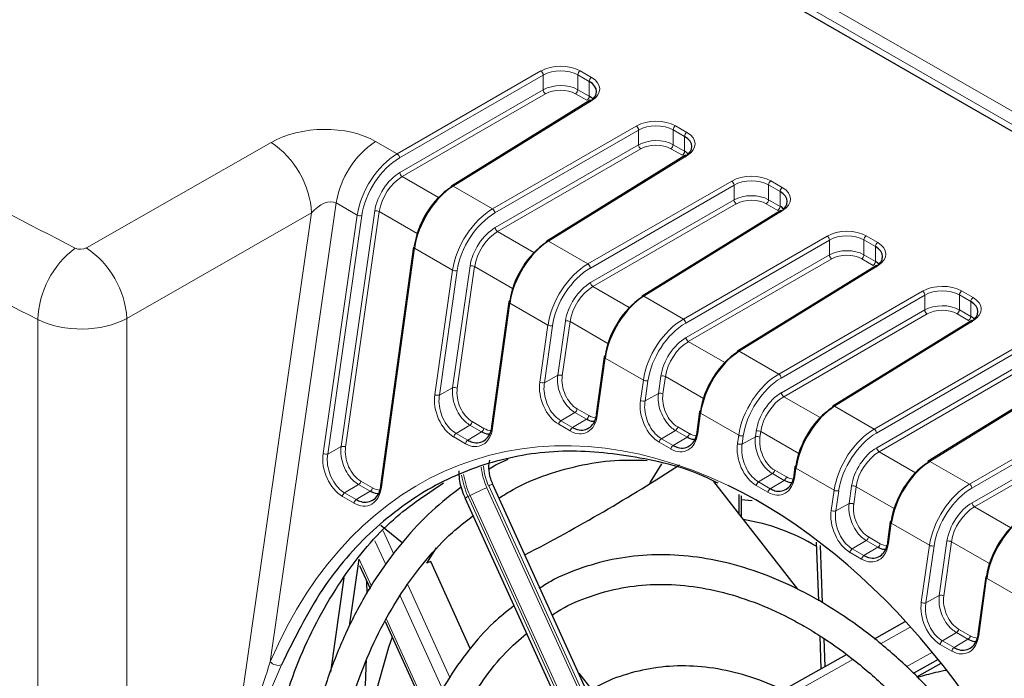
# Paper-space layout 'Blatt2' of a CAD drawing. Header units: millimetres. Extents: x 5 to 418, y 2 to 292.
# Tile 36 of 50: x 104 to 128, y 201 to 217. Entities that reach past the tile are written whole.
import ezdxf

# ---------------------------------------------------------------- set-up
doc = ezdxf.new("R2010")
doc.units = ezdxf.units.MM

psp = doc.layouts.new('Blatt2')

# ---------------------------------------------------------------- linework, layer by layer
at = {"color": 7, "linetype": 'Continuous', "lineweight": 18}
for p, q in [((117.51, 220.879), (139.782, 208.021)), ((139.644, 207.778), (117.229, 220.717)), ((113.492, 213.528), (116.986, 215.545)), ((117.939, 215.549), (118.217, 215.389)), ((117.042, 215.447), (113.548, 213.43)), ((117.042, 215.087), (117.042, 215.447)), ((117.883, 215.09), (117.883, 215.452)), ((118.161, 215.292), (117.883, 215.452)), ((118.161, 214.93), (118.161, 215.292)), ((113.556, 213.075), (117.042, 215.087)), ((117.883, 215.09), (118.161, 214.93)), ((117.099, 214.989), (113.612, 212.977)), ((118.225, 214.829), (114.851, 212.743)), ((118.105, 214.833), (117.828, 214.993)), ((115.811, 212.189), (119.305, 214.206)), ((119.362, 214.108), (115.867, 212.091)), ((119.362, 213.748), (119.362, 214.108)), ((120.203, 213.751), (120.203, 214.113)), ((120.48, 213.953), (120.203, 214.113)), ((120.258, 214.21), (120.536, 214.05)), ((112.965, 213.831), (113.492, 213.528)), ((120.48, 213.591), (120.48, 213.953)), ((105.931, 211.241), (110.424, 213.809)), ((115.875, 211.736), (119.362, 213.748)), ((119.418, 213.65), (115.932, 211.638)), ((120.425, 213.494), (120.147, 213.654)), ((120.203, 213.751), (120.48, 213.591)), ((120.544, 213.49), (117.17, 211.404)), ((113.612, 212.977), (114.496, 212.467)), ((118.13, 210.85), (121.624, 212.867)), ((122.577, 212.872), (122.855, 212.711)), ((114.851, 212.743), (115.811, 212.189)), ((121.681, 212.769), (118.187, 210.752)), ((121.681, 212.409), (121.681, 212.769)), ((122.522, 212.413), (122.522, 212.774)), ((122.8, 212.614), (122.522, 212.774)), ((118.194, 210.397), (121.681, 212.409)), ((122.522, 212.413), (122.8, 212.252)), ((122.8, 212.252), (122.8, 212.614)), ((112.008, 212.334), (110.402, 201.168)), ((112.518, 212.039), (112.008, 212.334)), ((121.737, 212.311), (118.251, 210.299)), ((122.864, 212.151), (119.489, 210.065)), ((122.744, 212.155), (122.466, 212.315)), ((111.409, 212.092), (106.915, 209.524)), ((109.296, 197.397), (111.409, 212.092)), ((111.689, 206.24), (112.518, 212.039)), ((112.629, 212.027), (111.8, 206.227)), ((112.124, 206.408), (112.943, 212.139)), ((113.055, 212.127), (112.235, 206.395)), ((113.977, 211.594), (113.055, 212.127)), ((115.932, 211.638), (116.815, 211.128)), ((120.45, 209.511), (123.944, 211.528)), ((124, 211.43), (120.506, 209.413)), ((124, 211.071), (124, 211.43)), ((124.841, 211.074), (124.841, 211.435)), ((125.119, 211.275), (124.841, 211.435)), ((124.897, 211.533), (125.175, 211.372)), ((113.909, 211.236), (113.108, 205.42)), ((114.838, 210.7), (113.909, 211.236)), ((117.17, 211.404), (118.13, 210.85)), ((125.119, 210.913), (125.119, 211.275)), ((120.514, 209.058), (124, 211.071)), ((124.057, 210.973), (120.57, 208.96)), ((125.063, 210.816), (124.786, 210.976)), ((124.841, 211.074), (125.119, 210.913)), ((114.839, 207.84), (115.263, 210.801)), ((115.374, 210.788), (114.951, 207.828)), ((116.296, 210.256), (115.374, 210.788)), ((125.183, 210.812), (121.809, 208.726)), ((114.405, 207.672), (114.838, 210.7)), ((114.949, 210.688), (114.516, 207.66)), ((118.251, 210.299), (119.134, 209.789)), ((119.489, 210.065), (120.45, 209.511)), ((122.769, 208.172), (126.263, 210.189)), ((126.319, 210.091), (122.825, 208.074)), ((126.319, 209.732), (126.319, 210.091)), ((127.161, 209.735), (127.161, 210.096)), ((127.438, 209.936), (127.161, 210.096)), ((127.216, 210.194), (127.494, 210.033)), ((116.228, 209.898), (115.81, 206.861)), ((117.157, 209.362), (116.228, 209.898)), ((127.438, 209.574), (127.438, 209.936)), ((106.915, 209.524), (106.915, 196.083)), ((122.833, 207.719), (126.319, 209.732)), ((126.376, 209.634), (122.889, 207.621)), ((127.383, 209.477), (127.105, 209.637)), ((127.161, 209.735), (127.438, 209.574)), ((104.751, 196.059), (104.751, 209.497)), ((116.959, 207.974), (117.157, 209.362)), ((117.268, 209.349), (117.07, 207.962)), ((117.393, 208.142), (117.582, 209.462)), ((117.693, 209.449), (117.505, 208.13)), ((118.616, 208.917), (117.693, 209.449)), ((127.502, 209.474), (124.128, 207.387)), ((120.57, 208.96), (121.454, 208.45)), ((125.088, 206.833), (128.582, 208.85)), ((118.548, 208.559), (118.356, 207.168)), ((119.476, 208.023), (118.548, 208.559)), ((121.809, 208.726), (122.769, 208.172)), ((128.639, 208.752), (125.145, 206.735)), ((125.152, 206.38), (128.639, 208.393)), ((117.07, 207.962), (117.393, 208.142)), ((119.841, 207.7), (119.901, 208.123)), ((120.012, 208.11), (119.952, 207.687)), ((120.935, 207.578), (120.012, 208.11)), ((128.695, 208.295), (125.209, 206.282)), ((129.822, 208.135), (126.447, 206.048)), ((114.516, 207.66), (114.839, 207.84)), ((119.406, 207.532), (119.476, 208.023)), ((119.587, 208.01), (119.517, 207.52)), ((119.517, 207.52), (119.841, 207.7)), ((122.889, 207.621), (123.773, 207.111)), ((124.128, 207.387), (125.088, 206.833)), ((127.407, 205.494), (130.902, 207.511)), ((130.958, 207.413), (127.464, 205.396)), ((117.472, 207.036), (117.811, 207.238)), ((118.094, 207.075), (117.811, 207.238)), ((117.866, 207.324), (118.148, 207.16)), ((120.867, 207.22), (120.799, 206.728)), ((121.795, 206.684), (120.867, 207.22)), ((114.921, 206.726), (115.26, 206.929)), ((115.543, 206.765), (115.26, 206.929)), ((115.315, 207.014), (115.598, 206.851)), ((117.7, 206.787), (117.417, 206.95)), ((117.472, 207.036), (117.755, 206.872)), ((117.755, 206.872), (118.094, 207.075)), ((120.311, 206.885), (120.594, 206.722)), ((127.472, 205.041), (130.958, 207.054)), ((131.015, 206.956), (127.528, 204.943)), ((115.149, 206.477), (114.867, 206.641)), ((114.921, 206.726), (115.204, 206.563)), ((115.204, 206.563), (115.543, 206.765)), ((119.918, 206.597), (120.257, 206.8)), ((120.539, 206.637), (120.257, 206.8)), ((121.766, 206.48), (121.795, 206.684)), ((121.907, 206.671), (121.878, 206.468)), ((121.878, 206.468), (122.201, 206.648)), ((122.201, 206.648), (122.22, 206.784)), ((122.332, 206.771), (122.312, 206.635)), ((123.254, 206.239), (122.332, 206.771)), ((111.8, 206.227), (112.124, 206.408)), ((120.146, 206.349), (119.863, 206.512)), ((119.918, 206.597), (120.201, 206.434)), ((120.201, 206.434), (120.539, 206.637)), ((125.209, 206.282), (126.092, 205.772)), ((126.447, 206.048), (127.407, 205.494)), ((122.277, 205.547), (122.616, 205.749)), ((122.899, 205.586), (122.616, 205.749)), ((122.671, 205.835), (122.954, 205.671)), ((123.186, 205.881), (123.158, 205.677)), ((124.115, 205.345), (123.186, 205.881)), ((112.211, 205.281), (112.55, 205.484)), ((112.833, 205.32), (112.55, 205.484)), ((112.605, 205.569), (112.888, 205.406)), ((120.593, 194.722), (115.715, 205.456)), ((122.506, 205.298), (122.223, 205.461)), ((122.277, 205.547), (122.56, 205.383)), ((122.56, 205.383), (122.899, 205.586)), ((124.479, 205.022), (124.54, 205.445)), ((112.211, 205.281), (112.494, 205.118)), ((112.494, 205.118), (112.833, 205.32)), ((115.262, 205.217), (115.215, 205.19)), ((120.127, 194.513), (115.262, 205.217)), ((115.673, 205.405), (120.537, 194.701)), ((124.045, 204.854), (124.115, 205.345)), ((124.226, 205.332), (124.156, 204.842)), ((124.651, 205.432), (124.591, 205.01)), ((125.574, 204.9), (124.651, 205.432)), ((112.44, 205.032), (112.157, 205.196)), ((115.215, 205.19), (120.08, 194.486)), ((124.156, 204.842), (124.479, 205.022)), ((127.528, 204.943), (128.412, 204.433)), ((125.505, 204.542), (125.438, 204.05)), ((126.434, 204.006), (125.505, 204.542)), ((113.151, 204.357), (113.406, 203.794)), ((113.213, 203.536), (112.949, 204.117)), ((124.556, 203.92), (124.895, 204.122)), ((125.178, 203.959), (124.895, 204.122)), ((124.95, 204.208), (125.233, 204.044)), ((126.236, 202.619), (126.434, 204.006)), ((126.67, 202.787), (126.859, 204.106)), ((126.97, 204.094), (126.782, 202.774)), ((127.893, 203.561), (126.97, 204.094)), ((124.784, 203.671), (124.502, 203.834)), ((124.556, 203.92), (124.839, 203.756)), ((124.839, 203.756), (125.178, 203.959)), ((126.545, 203.993), (126.347, 202.606)), ((112.564, 203.666), (112.863, 203.009)), ((127.825, 203.203), (127.633, 201.812)), ((128.753, 202.667), (127.825, 203.203)), ((113.746, 203.046), (114.771, 200.791)), ((114.597, 200.492), (113.559, 202.776)), ((126.347, 202.606), (126.67, 202.787)), ((113.227, 202.207), (114.279, 199.893)), ((125.961, 202.012), (125.242, 201.608)), ((126.749, 201.68), (127.088, 201.883)), ((127.371, 201.719), (127.088, 201.883)), ((127.143, 201.968), (127.426, 201.805)), ((126.749, 201.68), (127.032, 201.517)), ((127.032, 201.517), (127.371, 201.719)), ((125.869, 201.049), (126.505, 201.406)), ((126.977, 201.431), (126.695, 201.595)), ((124.57, 201.23), (123.07, 200.387))]:
    psp.add_line(p, q, dxfattribs=at)
at = {"color": 7, "linetype": 'Continuous', "lineweight": 25}
for p, q in [((142.625, 205.885), (117.081, 220.631)), ((118.184, 214.832), (114.81, 212.746)), ((120.503, 213.494), (117.129, 211.407)), ((122.822, 212.155), (119.448, 210.068)), ((113.885, 211.268), (113.085, 205.452)), ((125.142, 210.816), (121.768, 208.729)), ((116.205, 209.929), (115.787, 206.893)), ((127.461, 209.477), (124.087, 207.391)), ((118.524, 208.59), (118.332, 207.199)), ((129.78, 208.138), (126.406, 206.052)), ((120.843, 207.251), (120.776, 206.759)), ((123.163, 205.913), (123.134, 205.708)), ((120.696, 194.749), (115.818, 205.483)), ((121.179, 205.561), (123.227, 202.937)), ((121.798, 205.243), (121.798, 204.768)), ((121.855, 205.212), (121.855, 204.696)), ((115.146, 205.141), (120.011, 194.437)), ((122.121, 205.09), (121.855, 205.112)), ((113.608, 204.062), (113.093, 204.484)), ((125.482, 204.574), (125.414, 204.082)), ((123.677, 204.079), (123.732, 202.653)), ((114.435, 203.946), (114.206, 203.572)), ((123.774, 204.004), (123.828, 202.609)), ((112.334, 202.038), (112.564, 203.666)), ((114.305, 203.609), (114.206, 203.572)), ((115.266, 201.493), (114.305, 203.609)), ((112.577, 203.514), (112.831, 202.954)), ((112.194, 203.214), (111.87, 200.922)), ((112.758, 202.831), (112.752, 203.128)), ((127.801, 203.235), (127.61, 201.844)), ((113.195, 202.152), (114.249, 199.834)), ((125.834, 202.144), (125.091, 201.726)), ((123.765, 201.806), (123.796, 200.998)), ((123.862, 201.742), (123.889, 201.05)), ((124.412, 201.344), (122.873, 200.479)), ((126.645, 201.231), (126.039, 200.89)), ((126.127, 200.807), (126.715, 201.138)), ((117.904, 200.893), (118.221, 200.486))]:
    psp.add_line(p, q, dxfattribs=at)
at = {"color": 7, "linetype": 'Continuous', "lineweight": 18, "flags": 128}
for points in [[(113.909, 211.236), (113.899, 211.243), (113.892, 211.25), (113.887, 211.258), (113.885, 211.265), (113.885, 211.268)], [(116.228, 209.898), (116.218, 209.904), (116.211, 209.911), (116.206, 209.919), (116.205, 209.926), (116.205, 209.929)], [(118.548, 208.559), (118.538, 208.565), (118.53, 208.573), (118.526, 208.58), (118.524, 208.587), (118.524, 208.59)], [(118.356, 207.168), (118.346, 207.174), (118.339, 207.181), (118.334, 207.189), (118.332, 207.196), (118.332, 207.199)], [(120.867, 207.22), (120.857, 207.226), (120.85, 207.234), (120.845, 207.241), (120.843, 207.248), (120.843, 207.251)], [(115.81, 206.861), (115.8, 206.867), (115.793, 206.875), (115.788, 206.882), (115.786, 206.89), (115.787, 206.893)], [(120.799, 206.728), (120.789, 206.734), (120.782, 206.742), (120.777, 206.749), (120.775, 206.756), (120.776, 206.759)], [(123.158, 205.677), (123.148, 205.683), (123.141, 205.69), (123.136, 205.698), (123.134, 205.705), (123.134, 205.708)], [(123.186, 205.881), (123.176, 205.888), (123.169, 205.895), (123.164, 205.902), (123.162, 205.91), (123.163, 205.913)], [(113.108, 205.42), (113.098, 205.427), (113.091, 205.434), (113.086, 205.442), (113.084, 205.449), (113.085, 205.452)], [(125.505, 204.542), (125.496, 204.549), (125.488, 204.556), (125.484, 204.563), (125.482, 204.571), (125.482, 204.574)], [(125.438, 204.05), (125.428, 204.057), (125.42, 204.064), (125.416, 204.071), (125.414, 204.079), (125.414, 204.082)], [(127.825, 203.203), (127.815, 203.21), (127.807, 203.217), (127.803, 203.224), (127.801, 203.232), (127.801, 203.235)], [(127.633, 201.812), (127.623, 201.819), (127.616, 201.826), (127.611, 201.833), (127.61, 201.841), (127.61, 201.844)]]:
    psp.add_lwpolyline(points, dxfattribs=at)
at = {"color": 7, "linetype": 'Continuous', "lineweight": 25, "flags": 128}
for points in [[(119.63, 205.502), (119.652, 205.541), (119.923, 205.988)], [(113.368, 201.771), (113.279, 201.519), (112.926, 200.288), (112.677, 198.981), (112.535, 197.612), (112.502, 196.193), (112.578, 194.739), (112.762, 193.264), (113.053, 191.783), (113.447, 190.309), (113.941, 188.857), (114.24, 188.106)]]:
    psp.add_lwpolyline(points, dxfattribs=at)
at = {"color": 7, "linetype": 'Continuous', "lineweight": 18}
for centre, radius, start, end in [((116.916, 215.439), 0.127, 3.5162, 56.4831), ((118.006, 215.446), 0.123, 123.23, 177.3494), ((118.284, 215.286), 0.123, 123.23, 177.3494), ((117.169, 215.095), 0.127, 183.5254, 236.474), ((117.76, 215.096), 0.123, 303.2305, 357.3439), ((118.038, 214.936), 0.123, 303.2305, 357.3439), ((118.202, 214.798), 0.039, 53.5204, 117.2912), ((119.235, 214.1), 0.127, 3.5149, 56.4839), ((120.326, 214.107), 0.123, 123.23, 177.3494), ((114.18, 212), 2.198, 123.5483, 171.2483), ((120.603, 213.947), 0.123, 123.23, 177.3494), ((109.182, 211.956), 2.231, 3.4876, 56.1626), ((119.488, 213.756), 0.127, 183.5257, 236.4737), ((120.079, 213.757), 0.123, 303.2305, 357.3439), ((120.357, 213.597), 0.123, 303.2305, 357.3439), ((113.422, 213.422), 0.127, 3.5246, 56.4748), ((120.521, 213.459), 0.039, 53.5012, 117.3119), ((113.682, 213.082), 0.127, 183.5242, 236.4776), ((121.554, 212.761), 0.127, 3.5159, 56.4834), ((122.645, 212.768), 0.123, 123.23, 177.3494), ((114.828, 212.712), 0.0389, 53.4193, 117.4072), ((122.923, 212.608), 0.123, 123.23, 177.3494), ((121.807, 212.417), 0.127, 183.5257, 236.4737), ((122.399, 212.418), 0.123, 303.2305, 357.3439), ((115.741, 212.083), 0.127, 3.5257, 56.4737), ((122.677, 212.258), 0.123, 303.2305, 357.3439), ((122.84, 212.12), 0.039, 53.5012, 117.3119), ((112.589, 212.169), 0.147, 241.3097, 285.966), ((112.984, 211.998), 0.147, 61.3161, 105.9626), ((116.002, 211.743), 0.127, 183.5232, 236.4787), ((123.874, 211.422), 0.127, 3.5162, 56.4831), ((124.964, 211.43), 0.123, 123.23, 177.3494), ((107.032, 209.411), 2.283, 126.9445, 177.846), ((104.688, 209.388), 2.231, 3.4873, 56.1628), ((117.147, 211.373), 0.0389, 53.4391, 117.3859), ((125.242, 211.269), 0.123, 123.23, 177.3494), ((124.127, 211.078), 0.127, 183.5257, 236.4737), ((124.718, 211.079), 0.123, 303.2305, 357.3439), ((115.303, 210.659), 0.147, 61.3158, 105.9629), ((118.06, 210.744), 0.127, 3.5257, 56.4737), ((124.996, 210.919), 0.123, 303.2305, 357.3439), ((125.16, 210.781), 0.039, 53.5231, 117.2885), ((114.908, 210.83), 0.147, 241.3096, 285.9666), ((118.321, 210.405), 0.127, 183.5242, 236.4776), ((119.466, 210.034), 0.0389, 53.4383, 117.3868), ((126.193, 210.083), 0.127, 3.5153, 56.4835), ((127.284, 210.091), 0.123, 123.23, 177.3494), ((127.561, 209.93), 0.123, 123.23, 177.3494), ((126.446, 209.739), 0.127, 183.5266, 236.4734), ((127.037, 209.74), 0.123, 303.2305, 357.3439), ((127.315, 209.58), 0.123, 303.2305, 357.3439), ((117.228, 209.491), 0.147, 241.309, 285.9667), ((117.622, 209.32), 0.147, 61.3151, 105.9635), ((120.379, 209.405), 0.127, 3.5257, 56.4737), ((127.479, 209.442), 0.039, 53.5237, 117.2894), ((120.64, 209.066), 0.127, 183.5242, 236.4776), ((121.786, 208.695), 0.0389, 53.4193, 117.4072), ((117.434, 208.001), 0.147, 61.312, 105.9672), ((119.942, 207.981), 0.147, 61.3163, 105.9623), ((122.699, 208.066), 0.127, 3.5266, 56.4734), ((114.88, 207.698), 0.147, 61.3146, 105.964), ((117.029, 208.104), 0.147, 241.313, 285.9627), ((119.547, 208.152), 0.147, 241.3097, 285.966), ((114.475, 207.802), 0.147, 241.3158, 285.9629), ((119.881, 207.558), 0.147, 61.3097, 105.966), ((122.96, 207.727), 0.127, 183.5232, 236.478), ((119.477, 207.661), 0.147, 241.314, 285.9646), ((124.105, 207.356), 0.0389, 53.4378, 117.3887), ((117.741, 207.343), 0.126, 303.5513, 351.2465), ((118.024, 207.18), 0.126, 303.5513, 351.2465), ((115.191, 207.033), 0.126, 303.5497, 351.2456), ((117.541, 206.931), 0.126, 123.5497, 171.2456), ((120.187, 206.904), 0.126, 303.5427, 351.2526), ((114.991, 206.622), 0.126, 123.5513, 171.2465), ((115.474, 206.87), 0.126, 303.5497, 351.2456), ((117.824, 206.768), 0.126, 123.5497, 171.2456), ((120.47, 206.741), 0.126, 303.5427, 351.2526), ((121.866, 206.813), 0.147, 241.3094, 285.9658), ((122.242, 206.506), 0.147, 61.316, 105.9631), ((122.261, 206.642), 0.147, 61.3155, 105.9627), ((125.018, 206.727), 0.127, 3.5247, 56.4741), ((112.164, 206.266), 0.147, 61.3222, 105.9614), ((115.274, 206.458), 0.126, 123.5513, 171.2465), ((119.987, 206.493), 0.126, 123.5513, 171.2465), ((120.27, 206.329), 0.126, 123.5513, 171.2465), ((121.837, 206.609), 0.147, 241.3219, 285.9612), ((111.76, 206.369), 0.147, 241.3158, 285.9629), ((125.279, 206.388), 0.127, 183.5252, 236.4773), ((116.971, 206.037), 1.385, 184.4258, 204.7972), ((126.424, 206.017), 0.0389, 53.4416, 117.385), ((117.063, 206.037), 2.033, 189.2701, 204.6132), ((117.111, 206.064), 2.034, 189.4282, 204.6114), ((117.125, 206.074), 1.599, 186.0332, 204.7154), ((122.547, 205.854), 0.126, 303.5464, 351.2489), ((112.481, 205.588), 0.126, 303.5427, 351.2526), ((115.818, 205.27), 0.213, 90.0001, 118.9686), ((122.347, 205.442), 0.126, 123.5474, 171.2479), ((122.83, 205.69), 0.126, 303.5464, 351.2489), ((124.58, 205.303), 0.147, 61.3162, 105.962), ((127.337, 205.388), 0.127, 3.5247, 56.4741), ((112.281, 205.177), 0.126, 123.548, 171.2498), ((112.764, 205.425), 0.126, 303.5427, 351.2526), ((116.881, 202.23), 3.397, 110.8456, 118.474), ((122.63, 205.279), 0.126, 123.5474, 171.2479), ((124.186, 205.474), 0.147, 241.31, 285.9662), ((112.564, 205.013), 0.126, 123.548, 171.2498), ((115.267, 205.046), 0.154, 109.8768, 141.8204), ((124.52, 204.88), 0.147, 61.3094, 105.9658), ((127.598, 205.049), 0.127, 183.5232, 236.478), ((124.115, 204.983), 0.147, 241.3143, 285.9648), ((124.826, 204.227), 0.126, 303.5427, 351.2526), ((125.109, 204.063), 0.126, 303.5427, 351.2526), ((126.505, 204.135), 0.147, 241.3101, 285.9651), ((126.9, 203.964), 0.147, 61.316, 105.9631), ((124.626, 203.815), 0.126, 123.5513, 171.2465), ((124.909, 203.652), 0.126, 123.5513, 171.2465), ((126.306, 202.748), 0.147, 241.3137, 285.9625), ((126.711, 202.645), 0.147, 61.3118, 105.9664), ((127.019, 201.987), 0.126, 303.5513, 351.2465), ((126.819, 201.575), 0.126, 123.5497, 171.2456), ((127.302, 201.824), 0.126, 303.5513, 351.2465), ((127.101, 201.412), 0.126, 123.5497, 171.2456), ((110.601, 201.365), 0.28, 224.7477, 285.2623)]:
    psp.add_arc(centre, radius, start, end, dxfattribs=at)
at = {"color": 7, "linetype": 'Continuous', "lineweight": 25}
for centre, radius, start, end in [((114.834, 212.715), 0.0395, 127.0275, 186.4027), ((117.153, 211.376), 0.0395, 127.0337, 186.4), ((119.472, 210.037), 0.0395, 127.0315, 186.4023), ((116.233, 209.922), 0.0295, 103.4095, 165.1633), ((118.553, 208.583), 0.0295, 103.4109, 165.1575), ((121.791, 208.698), 0.0395, 127.0333, 186.3969), ((124.111, 207.359), 0.0395, 127.0315, 186.4023), ((120.872, 207.244), 0.0295, 103.4109, 165.1575), ((96.023, 243.453), 44.695, 297.4045, 302.9897), ((123.191, 205.905), 0.0295, 103.4194, 165.1489), ((126.43, 206.02), 0.0395, 127.0315, 186.4023), ((121.103, 199.669), 5.026, 59.1519, 80.8154), ((125.51, 204.566), 0.0295, 103.4024, 165.166), ((127.83, 203.227), 0.0295, 103.4194, 165.1489)]:
    psp.add_arc(centre, radius, start, end, dxfattribs=at)
at = {"color": 7, "linetype": 'Continuous', "lineweight": 18}
for centre, major_axis, ratio, start_param, end_param in [((117.458, 215.262), (0.68, 0.01), 0.587275, 0.776363, 2.329706), ((117.459, 215.197), (0.6, 0.01), 0.588592, 0.775111, 2.328454), ((117.736, 215.102), (0.68, 0.01), 0.587275, 5.506205, 7.059548), ((117.459, 214.838), (0.6, 0.008), 0.585954, 0.777604, 2.330947), ((117.46, 214.773), (0.52, 0.008), 0.587275, 0.776363, 2.329706), ((119.777, 213.923), (0.68, 0.01), 0.587275, 0.776363, 2.329706), ((111.668, 213.057), (1.817, 0.058), 0.586428, 0.757176, 2.305628), ((119.778, 213.858), (0.6, 0.01), 0.588592, 0.775111, 2.328454), ((119.778, 213.499), (0.6, 0.008), 0.585954, 0.777604, 2.330947), ((120.055, 213.763), (0.68, 0.01), 0.587275, 5.506205, 7.059548), ((119.779, 213.434), (0.52, 0.008), 0.587275, 0.776363, 2.329706), ((113.509, 212.394), (0.717, 1.202), 0.586803, 0.811274, 2.190084), ((113.565, 212.361), (0.678, 1.133), 0.587369, 0.811807, 2.190617), ((113.567, 212.362), (0.452, 0.755), 0.587369, 0.811807, 2.190617), ((113.622, 212.329), (0.412, 0.686), 0.588357, 0.812745, 2.191555), ((122.097, 212.584), (0.68, 0.01), 0.587275, 0.776363, 2.329706), ((122.098, 212.52), (0.6, 0.01), 0.588592, 0.775111, 2.328454), ((122.374, 212.424), (0.68, 0.01), 0.587275, 5.506205, 7.059548), ((111.685, 211.924), (0.362, 0.38), 0.606116, 0.15433, 1.702781), ((122.098, 212.16), (0.6, 0.008), 0.585954, 0.777604, 2.330947), ((122.099, 212.095), (0.52, 0.008), 0.587275, 0.776363, 2.329706), ((115.828, 211.055), (0.717, 1.202), 0.586803, 0.811274, 2.190084), ((115.884, 211.022), (0.678, 1.133), 0.587369, 0.811807, 2.190617), ((115.886, 211.023), (0.452, 0.755), 0.587369, 0.811807, 2.190617), ((124.416, 211.245), (0.68, 0.01), 0.587275, 0.776363, 2.329706), ((115.942, 210.99), (0.412, 0.686), 0.588357, 0.812745, 2.191555), ((124.417, 211.181), (0.6, 0.01), 0.588592, 0.775111, 2.328454), ((105.792, 211.325), (0.2, 0.003), 0.587275, 3.980123, 5.466063), ((124.417, 210.821), (0.6, 0.008), 0.585954, 0.777604, 2.330947), ((124.694, 211.085), (0.68, 0.01), 0.587275, 5.506205, 7.059548), ((124.418, 210.757), (0.52, 0.008), 0.587275, 0.776363, 2.329706), ((118.148, 209.717), (0.717, 1.202), 0.586803, 0.811274, 2.190084), ((118.203, 209.683), (0.678, 1.133), 0.587369, 0.811807, 2.190617), ((118.205, 209.684), (0.452, 0.755), 0.587369, 0.811807, 2.190617), ((118.261, 209.651), (0.412, 0.686), 0.588357, 0.812745, 2.191555), ((126.735, 209.906), (0.68, 0.01), 0.587275, 0.776363, 2.329706), ((126.736, 209.842), (0.6, 0.01), 0.588592, 0.775111, 2.328454), ((127.013, 209.746), (0.68, 0.01), 0.587275, 5.506205, 7.059548), ((126.736, 209.482), (0.6, 0.008), 0.585954, 0.777604, 2.330947), ((126.737, 209.418), (0.52, 0.008), 0.587275, 0.776363, 2.329706), ((105.81, 210.192), (1.6, 0.003), 0.578546, 3.988062, 5.474002), ((120.467, 208.378), (0.717, 1.202), 0.586803, 0.811274, 2.190084), ((120.523, 208.344), (0.678, 1.133), 0.587369, 0.811807, 2.190617), ((120.525, 208.346), (0.452, 0.755), 0.587369, 0.811807, 2.190617), ((120.58, 208.312), (0.412, 0.686), 0.588357, 0.812745, 2.191555), ((117.943, 207.875), (-0.209, 0.59), 0.666549, 0.905769, 2.479643), ((122.786, 207.039), (0.717, 1.202), 0.586803, 0.811274, 2.190084), ((117.516, 207.651), (-0.265, 0.75), 0.666549, 0.905769, 2.479643), ((122.842, 207.005), (0.678, 1.133), 0.587369, 0.811807, 2.190617), ((120.387, 191.292), (-5.205, 14.733), 0.666548, 5.691905, 6.911823), ((114.966, 207.346), (-0.267, 0.756), 0.666549, 0.905769, 2.479643), ((115.393, 207.57), (-0.211, 0.596), 0.666549, 0.905769, 2.479643), ((120.388, 207.434), (-0.208, 0.587), 0.666549, 0.905769, 2.479643), ((122.844, 207.007), (0.452, 0.755), 0.587369, 0.811807, 2.190617), ((122.9, 206.973), (0.412, 0.686), 0.588357, 0.812745, 2.191555), ((119.961, 207.209), (-0.264, 0.747), 0.666549, 0.905769, 2.479643), ((117.798, 207.487), (-0.265, 0.75), 0.666549, 2.479643, 4.053517), ((118.226, 207.712), (-0.209, 0.59), 0.666549, 2.479643, 2.875899), ((115.248, 207.183), (-0.267, 0.756), 0.666549, 2.479643, 4.053517), ((115.676, 207.407), (-0.211, 0.596), 0.666549, 2.479643, 2.880238), ((120.244, 207.046), (-0.264, 0.747), 0.666549, 2.479643, 4.053517), ((120.671, 207.271), (-0.208, 0.587), 0.666549, 2.479643, 2.87349), ((125.106, 205.7), (0.717, 1.202), 0.586803, 0.811274, 2.190084), ((125.161, 205.667), (0.678, 1.133), 0.587369, 0.811807, 2.190617), ((122.32, 206.158), (-0.264, 0.746), 0.666549, 0.905769, 2.479643), ((122.748, 206.382), (-0.207, 0.587), 0.666549, 0.905769, 2.479643), ((112.257, 205.91), (-0.27, 0.765), 0.666549, 0.905769, 2.479643), ((112.684, 206.134), (-0.214, 0.605), 0.666549, 0.905769, 2.479643), ((125.163, 205.668), (0.452, 0.755), 0.587369, 0.811807, 2.190617), ((125.219, 205.634), (0.412, 0.686), 0.588357, 0.812745, 2.191555), ((122.603, 205.994), (-0.264, 0.746), 0.666549, 2.479643, 4.053517), ((123.031, 206.219), (-0.207, 0.587), 0.666549, 2.479643, 2.872714), ((127.425, 204.361), (0.717, 1.202), 0.586803, 0.811274, 2.190084), ((112.54, 205.746), (-0.27, 0.765), 0.666549, 2.479643, 4.053517), ((112.967, 205.971), (-0.214, 0.605), 0.666549, 2.479643, 2.887366), ((127.481, 204.328), (0.678, 1.133), 0.587369, 0.811807, 2.190617), ((125.027, 204.756), (-0.208, 0.587), 0.666549, 0.905769, 2.479643), ((127.483, 204.329), (0.452, 0.755), 0.587369, 0.811807, 2.190617), ((124.599, 204.532), (-0.264, 0.747), 0.666549, 0.905769, 2.479643), ((127.538, 204.296), (0.412, 0.686), 0.588357, 0.812745, 2.191555), ((124.882, 204.368), (-0.264, 0.747), 0.666549, 2.479643, 4.053517), ((125.31, 204.593), (-0.208, 0.587), 0.666549, 2.479643, 2.87349), ((126.793, 202.295), (-0.265, 0.75), 0.666549, 0.905769, 2.479643), ((127.22, 202.519), (-0.209, 0.59), 0.666549, 0.905769, 2.479643), ((127.076, 202.132), (-0.265, 0.75), 0.666549, 2.479643, 4.053517), ((127.503, 202.356), (-0.209, 0.59), 0.666549, 2.479643, 2.875899)]:
    psp.add_ellipse(centre, major_axis=major_axis, ratio=ratio, start_param=start_param, end_param=end_param, dxfattribs=at)
at = {"color": 7, "linetype": 'Continuous', "lineweight": 25}
for centre, major_axis, ratio, start_param, end_param in [((117.737, 215.037), (0.6, 0.01), 0.588592, 5.504953, 7.058296), ((117.737, 214.678), (0.6, 0.008), 0.585954, 0.529454, 0.777604), ((120.056, 213.698), (0.6, 0.01), 0.588592, 5.504953, 7.058296), ((120.056, 213.339), (0.6, 0.008), 0.585954, 0.529454, 0.777604), ((114.81, 211.642), (0.643, 1.153), 0.567218, 0.794343, 2.173153), ((114.868, 211.61), (0.683, 1.222), 0.567804, 0.794809, 2.173619), ((122.375, 212.359), (0.6, 0.01), 0.588592, 5.504953, 7.058296), ((122.375, 212), (0.6, 0.008), 0.585954, 0.529454, 0.777604), ((117.13, 210.303), (0.643, 1.153), 0.567218, 0.794343, 2.173153), ((117.187, 210.271), (0.683, 1.222), 0.567804, 0.794809, 2.173619), ((124.695, 211.02), (0.6, 0.01), 0.588592, 5.504953, 7.058296), ((124.695, 210.661), (0.6, 0.008), 0.585954, 0.529454, 0.777604), ((119.449, 208.964), (0.643, 1.153), 0.567218, 0.794343, 2.173153), ((119.506, 208.932), (0.683, 1.222), 0.567804, 0.794809, 2.173619), ((127.014, 209.681), (0.6, 0.01), 0.588592, 5.504953, 7.058296), ((127.014, 209.322), (0.6, 0.008), 0.585954, 0.529454, 0.777604), ((121.768, 207.625), (0.643, 1.153), 0.567218, 0.794343, 2.173153), ((121.826, 207.593), (0.683, 1.222), 0.567804, 0.794809, 2.173619), ((124.145, 206.254), (0.683, 1.222), 0.567804, 0.794809, 2.173619), ((124.087, 206.286), (0.643, 1.153), 0.567218, 0.794343, 2.173153), ((126.407, 204.948), (0.643, 1.153), 0.567218, 0.794343, 2.173153), ((126.464, 204.915), (0.683, 1.222), 0.567804, 0.794809, 2.173619), ((120.387, 191.292), (-5.205, 14.733), 0.666548, 3.779944, 5.691905), ((128.726, 203.609), (0.643, 1.153), 0.567218, 0.794343, 2.173153), ((128.784, 203.577), (0.683, 1.222), 0.567804, 0.794809, 2.173619)]:
    psp.add_ellipse(centre, major_axis=major_axis, ratio=ratio, start_param=start_param, end_param=end_param, dxfattribs=at)
at = {"color": 7, "linetype": 'Continuous', "lineweight": 18}
for points, knots in [([(69.648, 232.104), (72.722, 230.115), (77.862, 226.788), (85.372, 222.291), (91.976, 218.507), (98.725, 214.811), (103.348, 212.428), (105.66, 211.236)], [0, 0, 0, 0, 0.271012, 0.453209, 0.635506, 0.817703, 1, 1, 1, 1]), ([(104.751, 209.497), (102.432, 210.692), (97.793, 213.084), (91.021, 216.793), (84.393, 220.59), (76.856, 225.103), (71.697, 228.442), (68.612, 230.439)], [0, 0, 0, 0, 0.182198, 0.364496, 0.546692, 0.728987, 1, 1, 1, 1]), ([(117.811, 207.238), (117.773, 207.263), (117.681, 207.325), (117.551, 207.481), (117.445, 207.691), (117.383, 207.925), (117.39, 208.069), (117.393, 208.142)], [0, 0, 0, 0, 0.145927, 0.357299, 0.568905, 0.782748, 1, 1, 1, 1]), ([(115.26, 206.929), (115.223, 206.954), (115.13, 207.016), (114.999, 207.172), (114.892, 207.384), (114.829, 207.62), (114.836, 207.766), (114.839, 207.84)], [0, 0, 0, 0, 0.144734, 0.356087, 0.567678, 0.781509, 1, 1, 1, 1]), ([(117.07, 207.962), (117.065, 207.913), (117.052, 207.791), (117.085, 207.574), (117.176, 207.345), (117.31, 207.151), (117.419, 207.073), (117.472, 207.036)], [0, 0, 0, 0, 0.143642, 0.362671, 0.581281, 0.796267, 1, 1, 1, 1]), ([(114.516, 207.66), (114.511, 207.611), (114.498, 207.488), (114.531, 207.27), (114.622, 207.039), (114.757, 206.843), (114.868, 206.764), (114.921, 206.726)], [0, 0, 0, 0, 0.14249, 0.361535, 0.58015, 0.795159, 1, 1, 1, 1]), ([(120.257, 206.8), (120.219, 206.825), (120.127, 206.887), (119.998, 207.042), (119.892, 207.252), (119.831, 207.484), (119.837, 207.627), (119.841, 207.7)], [0, 0, 0, 0, 0.146586, 0.357968, 0.569581, 0.783437, 1, 1, 1, 1]), ([(119.517, 207.52), (119.512, 207.471), (119.5, 207.348), (119.533, 207.133), (119.623, 206.905), (119.757, 206.712), (119.865, 206.635), (119.918, 206.597)], [0, 0, 0, 0, 0.144284, 0.363304, 0.581903, 0.79688, 1, 1, 1, 1]), ([(122.616, 205.749), (122.579, 205.774), (122.487, 205.836), (122.358, 205.991), (122.252, 206.201), (122.191, 206.432), (122.198, 206.576), (122.201, 206.648)], [0, 0, 0, 0, 0.146799, 0.358185, 0.569801, 0.783658, 1, 1, 1, 1]), ([(112.55, 205.484), (112.513, 205.509), (112.419, 205.571), (112.287, 205.729), (112.178, 205.943), (112.114, 206.183), (112.12, 206.332), (112.124, 206.408)], [0, 0, 0, 0, 0.142763, 0.354086, 0.565652, 0.779464, 1, 1, 1, 1]), ([(121.878, 206.468), (121.873, 206.419), (121.86, 206.296), (121.893, 206.081), (121.983, 205.853), (122.117, 205.661), (122.225, 205.584), (122.277, 205.547)], [0, 0, 0, 0, 0.1444859, 0.3635059, 0.5821059, 0.7970773, 1, 1, 1, 1]), ([(111.8, 206.227), (111.795, 206.179), (111.782, 206.054), (111.815, 205.835), (111.907, 205.6), (112.044, 205.4), (112.156, 205.32), (112.211, 205.281)], [0, 0, 0, 0, 0.140574, 0.359648, 0.578278, 0.793328, 1, 1, 1, 1]), ([(124.895, 204.122), (124.858, 204.147), (124.766, 204.209), (124.636, 204.364), (124.531, 204.574), (124.469, 204.806), (124.476, 204.95), (124.479, 205.022)], [0, 0, 0, 0, 0.146586, 0.357969, 0.569582, 0.783437, 1, 1, 1, 1]), ([(124.156, 204.842), (124.151, 204.793), (124.138, 204.671), (124.171, 204.455), (124.262, 204.227), (124.395, 204.034), (124.504, 203.957), (124.556, 203.92)], [0, 0, 0, 0, 0.144284, 0.363303, 0.581902, 0.796879, 1, 1, 1, 1]), ([(126.347, 202.606), (126.342, 202.558), (126.33, 202.435), (126.362, 202.219), (126.453, 201.989), (126.587, 201.795), (126.696, 201.718), (126.749, 201.68)], [0, 0, 0, 0, 0.143643, 0.362671, 0.581282, 0.796268, 1, 1, 1, 1]), ([(127.088, 201.883), (127.05, 201.908), (126.958, 201.969), (126.829, 202.125), (126.722, 202.336), (126.66, 202.569), (126.667, 202.714), (126.67, 202.787)], [0, 0, 0, 0, 0.145927, 0.357298, 0.568905, 0.782748, 1, 1, 1, 1]), ([(109.296, 197.397), (109.297, 197.402), (109.413, 197.889), (109.667, 198.846), (110.055, 200.105), (110.299, 200.853), (110.402, 201.168)], [0, 0, 0, 0, 0.003605, 0.367474, 0.732975, 1, 1, 1, 1]), ([(110.674, 201.096), (110.545, 200.796), (110.242, 200.091), (109.751, 198.853), (109.438, 197.896), (109.298, 197.402), (109.296, 197.397)], [0, 0, 0, 0, 0.267972, 0.630132, 0.996417, 1, 1, 1, 1])]:
    psp.add_open_spline(points, degree=3, knots=knots, dxfattribs=at)
at = {"color": 7, "linetype": 'Continuous', "lineweight": 25}
for points, knots in [([(117.755, 206.872), (117.793, 206.854), (117.888, 206.808), (118.04, 206.804), (118.187, 206.873), (118.297, 207.001), (118.327, 207.124), (118.341, 207.18)], [0, 0, 0, 0, 0.150626, 0.370274, 0.590305, 0.813962, 1, 1, 1, 1]), ([(118.29, 207.019), (118.278, 207.017), (118.217, 207.009), (118.149, 207.045), (118.094, 207.075)], [0, 0, 0, 0, 0.1832341, 1, 1, 1, 1]), ([(115.204, 206.563), (115.243, 206.544), (115.338, 206.498), (115.491, 206.493), (115.639, 206.563), (115.75, 206.692), (115.781, 206.816), (115.795, 206.873)], [0, 0, 0, 0, 0.149356, 0.368907, 0.588853, 0.812405, 1, 1, 1, 1]), ([(115.742, 206.709), (115.731, 206.707), (115.668, 206.699), (115.599, 206.736), (115.543, 206.765)], [0, 0, 0, 0, 0.1856586, 1, 1, 1, 1]), ([(120.201, 206.434), (120.239, 206.415), (120.334, 206.37), (120.485, 206.366), (120.631, 206.435), (120.74, 206.563), (120.771, 206.684), (120.784, 206.74)], [0, 0, 0, 0, 0.151327, 0.371026, 0.591111, 0.81482, 1, 1, 1, 1]), ([(120.734, 206.581), (120.723, 206.579), (120.661, 206.572), (120.594, 206.607), (120.539, 206.637)], [0, 0, 0, 0, 0.1818697, 1, 1, 1, 1]), ([(121.293, 205.514), (121.276, 205.523), (120.649, 205.862), (119.403, 206.164), (117.601, 206.37), (115.892, 206.12), (114.295, 205.472), (112.865, 204.419), (111.604, 202.982), (110.987, 201.731), (110.674, 201.096)], [0, 0, 0, 0, 0.003849, 0.145545, 0.282987, 0.424356, 0.562906, 0.705364, 0.850494, 1, 1, 1, 1]), ([(115.818, 205.483), (115.799, 205.53), (115.744, 205.664), (115.708, 205.881), (115.729, 206.017), (115.739, 206.079)], [0, 0, 0, 0, 0.22438, 0.644145, 1, 1, 1, 1]), ([(116.183, 206.091), (116.085, 206.051), (115.926, 205.987), (115.781, 205.891), (115.726, 205.855)], [0, 0, 0, 0, 0.617054, 1, 1, 1, 1]), ([(115.967, 205.155), (116.081, 205.228), (116.45, 205.463), (117.128, 205.739), (117.992, 205.978), (118.808, 206.094), (119.344, 206.078), (119.568, 206.072)], [0, 0, 0, 0, 0.107749, 0.347367, 0.587516, 0.827638, 1, 1, 1, 1]), ([(114.989, 205.814), (114.99, 205.749), (114.992, 205.548), (115.069, 205.318), (115.136, 205.164), (115.146, 205.141)], [0, 0, 0, 0, 0.290359, 0.893383, 1, 1, 1, 1]), ([(122.56, 205.383), (122.599, 205.365), (122.693, 205.319), (122.844, 205.315), (122.991, 205.384), (123.106, 205.523), (123.139, 205.66), (123.156, 205.729)], [0, 0, 0, 0, 0.144587, 0.354203, 0.564184, 0.777631, 1, 1, 1, 1]), ([(119.095, 178.055), (119.038, 178.088), (118.756, 178.253), (118.026, 178.723), (116.922, 179.579), (115.537, 180.924), (114.129, 182.653), (112.802, 184.766), (111.694, 187.084), (110.851, 189.513), (110.283, 192.028), (110.018, 194.53), (110.065, 196.979), (110.426, 199.268), (111.1, 201.364), (112.064, 203.153), (113.234, 204.599), (114.171, 205.228), (114.616, 205.527)], [0, 0, 0, 0, 0.00666, 0.033311, 0.086696, 0.140978, 0.210888, 0.282824, 0.35284, 0.424829, 0.495875, 0.568926, 0.640947, 0.715027, 0.787542, 0.862171, 0.934463, 1, 1, 1, 1]), ([(123.093, 205.53), (123.082, 205.529), (123.021, 205.521), (122.954, 205.557), (122.899, 205.586)], [0, 0, 0, 0, 0.181435, 1, 1, 1, 1]), ([(115.053, 205.428), (114.81, 205.239), (114.311, 204.851), (113.638, 204.132), (113.02, 203.311), (112.478, 202.394), (112.016, 201.391), (111.637, 200.311), (111.346, 199.161), (111.144, 197.952), (111.033, 196.694), (111.014, 195.397), (111.086, 194.073), (111.249, 192.733), (111.503, 191.386), (111.842, 190.044), (112.273, 188.723), (112.609, 187.811), (112.821, 187.355), (112.838, 187.318)], [0, 0, 0, 0, 0.059, 0.12078, 0.182729, 0.24485, 0.30712, 0.369503, 0.43196, 0.494462, 0.556983, 0.619507, 0.682023, 0.744531, 0.807029, 0.869519, 0.932006, 0.994492, 1, 1, 1, 1]), ([(112.494, 205.118), (112.533, 205.099), (112.629, 205.052), (112.783, 205.047), (112.933, 205.117), (113.047, 205.248), (113.079, 205.374), (113.093, 205.432)], [0, 0, 0, 0, 0.147259, 0.366657, 0.586451, 0.809838, 1, 1, 1, 1]), ([(113.038, 205.263), (113.026, 205.261), (112.961, 205.253), (112.89, 205.29), (112.833, 205.32)], [0, 0, 0, 0, 0.189573, 1, 1, 1, 1]), ([(113.471, 187.674), (113.324, 188.026), (113.003, 188.796), (112.602, 190.02), (112.255, 191.324), (111.995, 192.636), (111.822, 193.941), (111.738, 195.229), (111.745, 196.489), (111.84, 197.71), (112.024, 198.881), (112.294, 199.991), (112.648, 201.032), (113.083, 201.995), (113.593, 202.872), (114.177, 203.652), (114.756, 204.279), (115.165, 204.596), (115.334, 204.727)], [0, 0, 0, 0, 0.0543009, 0.1186298, 0.1829534, 0.2472661, 0.3115635, 0.3758416, 0.4400986, 0.5043338, 0.5685512, 0.6327593, 0.6969685, 0.7612012, 0.8254917, 0.8898859, 0.9544378, 1, 1, 1, 1]), ([(124.839, 203.756), (124.878, 203.738), (124.972, 203.692), (125.123, 203.688), (125.27, 203.757), (125.386, 203.896), (125.419, 204.033), (125.436, 204.103)], [0, 0, 0, 0, 0.14438, 0.353994, 0.563974, 0.777415, 1, 1, 1, 1]), ([(123.75, 202.659), (123.592, 202.747), (123.138, 202.999), (122.375, 203.33), (121.466, 203.608), (120.563, 203.762), (119.678, 203.792), (118.817, 203.699), (117.997, 203.478), (117.369, 203.228), (117.037, 203.014), (116.945, 202.955)], [0, 0, 0, 0, 0.067531, 0.194905, 0.322161, 0.449068, 0.575499, 0.70139, 0.826789, 0.951874, 1, 1, 1, 1]), ([(125.372, 203.903), (125.361, 203.902), (125.3, 203.894), (125.233, 203.929), (125.178, 203.959)], [0, 0, 0, 0, 0.181865, 1, 1, 1, 1]), ([(117.26, 202.31), (117.301, 202.339), (117.562, 202.52), (118.093, 202.745), (118.848, 202.972), (119.646, 203.069), (120.471, 203.047), (121.315, 202.903), (122.166, 202.638), (122.86, 202.332), (123.266, 202.105), (123.39, 202.036)], [0, 0, 0, 0, 0.024745, 0.156132, 0.28804, 0.420016, 0.551578, 0.682511, 0.812818, 0.942629, 1, 1, 1, 1]), ([(129.158, 196.495), (129.105, 196.609), (128.879, 197.097), (128.407, 197.912), (127.747, 198.923), (127.023, 199.86), (126.248, 200.717), (125.429, 201.481), (124.595, 202.14), (124.025, 202.49), (123.75, 202.659)], [0, 0, 0, 0, 0.042112, 0.180146, 0.318221, 0.456348, 0.594538, 0.73279, 0.871093, 1, 1, 1, 1]), ([(116.33, 202.537), (116.162, 202.403), (115.767, 202.088), (115.222, 201.47), (114.69, 200.71), (114.238, 199.855), (113.867, 198.919), (113.582, 197.91), (113.387, 196.84), (113.282, 195.719), (113.27, 194.561), (113.349, 193.376), (113.52, 192.177), (113.779, 190.976), (114.129, 189.789), (114.435, 188.912), (114.647, 188.448), (114.688, 188.358)], [0, 0, 0, 0, 0.052547, 0.123292, 0.194307, 0.26559, 0.337093, 0.408749, 0.480496, 0.552287, 0.624086, 0.695875, 0.767651, 0.839413, 0.911166, 0.982916, 1, 1, 1, 1]), ([(115.321, 188.714), (115.228, 188.933), (114.977, 189.521), (114.656, 190.512), (114.356, 191.668), (114.144, 192.829), (114.02, 193.981), (113.985, 195.11), (114.039, 196.205), (114.182, 197.252), (114.411, 198.241), (114.724, 199.16), (115.115, 200.001), (115.583, 200.751), (116.087, 201.384), (116.463, 201.712), (116.636, 201.863)], [0, 0, 0, 0, 0.044279, 0.118704, 0.193119, 0.267515, 0.341883, 0.416216, 0.490513, 0.564775, 0.639015, 0.713252, 0.787524, 0.861895, 0.936452, 1, 1, 1, 1]), ([(123.39, 202.036), (123.535, 201.949), (123.959, 201.695), (124.65, 201.191), (125.445, 200.497), (126.204, 199.707), (126.919, 198.833), (127.579, 197.882), (128.121, 196.982), (128.412, 196.382), (128.529, 196.141)], [0, 0, 0, 0, 0.072445, 0.211434, 0.35043, 0.4894, 0.628374, 0.767378, 0.906414, 1, 1, 1, 1]), ([(127.032, 201.517), (127.071, 201.498), (127.165, 201.452), (127.317, 201.448), (127.464, 201.517), (127.574, 201.646), (127.605, 201.768), (127.618, 201.824)], [0, 0, 0, 0, 0.150625, 0.3702728, 0.5903037, 0.813962, 1, 1, 1, 1]), ([(127.567, 201.663), (127.556, 201.662), (127.494, 201.654), (127.426, 201.69), (127.371, 201.719)], [0, 0, 0, 0, 0.18324, 1, 1, 1, 1]), ([(111.753, 195.241), (111.879, 195.703), (112.178, 196.801), (112.496, 198.502), (112.7, 200.032), (112.732, 200.907), (112.742, 201.198)], [0, 0, 0, 0, 0.225049, 0.535293, 0.845517, 1, 1, 1, 1]), ([(123.403, 200.208), (123.264, 200.285), (122.863, 200.507), (122.188, 200.785), (121.387, 201), (120.594, 201.089), (119.822, 201.055), (119.087, 200.89), (118.522, 200.682), (118.226, 200.492), (118.141, 200.437)], [0, 0, 0, 0, 0.077418, 0.223102, 0.368555, 0.513362, 0.657314, 0.800383, 0.942807, 1, 1, 1, 1]), ([(126.846, 200.96), (126.756, 200.944), (126.511, 200.898), (126.288, 200.832), (126.147, 200.789)], [0, 0, 0, 0, 0.366078, 1, 1, 1, 1])]:
    psp.add_open_spline(points, degree=3, knots=knots, dxfattribs=at)

doc.saveas('drawing.dxf')
